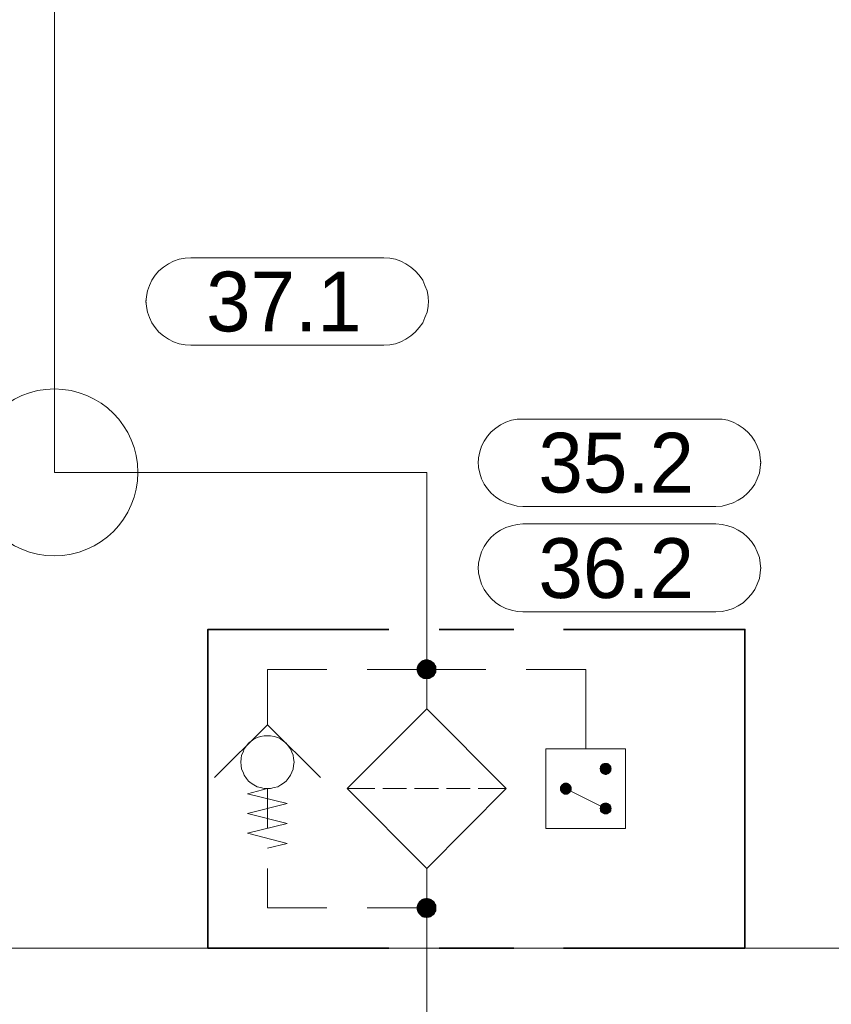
# Model space of a CAD drawing. Header units: millimetres. Extents: x 0 to 138, y 0 to 47.
# Tile 117 of 165: x 43.07 to 44.36, y 4.08 to 5.64. Entities that reach past the tile are written whole.
import ezdxf

# ---------------------------------------------------------------- set-up
doc = ezdxf.new("R2010")
doc.units = ezdxf.units.MM
for name, color, linetype in [('PDF_Geomertry', 7, 'Continuous'), ('PDF_Solid Fills', 7, 'Continuous'), ('PDF_Text', 7, 'Continuous')]:
    doc.layers.add(name, color=color, linetype=linetype)
doc.styles.add('PDF Arial', font='txt')

msp = doc.modelspace()

# ---------------------------------------------------------------- hatches: boundary and pattern name
at = {"layer": 'PDF_Solid Fills', "transparency": 33554559}
for points in [[(43.7168, 4.6096), (43.7071, 4.6221), (43.7085, 4.6235)], [(43.7168, 4.6096), (43.7085, 4.6235), (43.7104, 4.6243)], [(43.7168, 4.6096), (43.7104, 4.6243), (43.7126, 4.6249)], [(43.7168, 4.6096), (43.7126, 4.6249), (43.7146, 4.6257)], [(43.7168, 4.6096), (43.7146, 4.6257), (43.7168, 4.6257)], [(43.7168, 4.6096), (43.7188, 4.6257), (43.7201, 4.6249)], [(43.7168, 4.6096), (43.7168, 4.6257), (43.7188, 4.6257)], [(43.7168, 4.6096), (43.7201, 4.6249), (43.7224, 4.6243)], [(43.7168, 4.6096), (43.7224, 4.6243), (43.7243, 4.6235)], [(43.7168, 4.6096), (43.7243, 4.6235), (43.7257, 4.6221)], [(43.7168, 4.6096), (43.7007, 4.6118), (43.7015, 4.6138)], [(43.7168, 4.6096), (43.7007, 4.6096), (43.7007, 4.6118)], [(43.7168, 4.6096), (43.7007, 4.6076), (43.7007, 4.6096)], [(43.7168, 4.6096), (43.7015, 4.6054), (43.7007, 4.6076)], [(43.7168, 4.6096), (43.7015, 4.6138), (43.7021, 4.616)], [(43.7168, 4.6096), (43.7021, 4.6035), (43.7015, 4.6054)], [(43.7168, 4.6096), (43.7021, 4.616), (43.7029, 4.6174)], [(43.7168, 4.6096), (43.7029, 4.6021), (43.7021, 4.6035)], [(43.7168, 4.6096), (43.7029, 4.6174), (43.7043, 4.6193)], [(43.7168, 4.6096), (43.7043, 4.5999), (43.7029, 4.6021)], [(43.7168, 4.6096), (43.7043, 4.6193), (43.7057, 4.6207)], [(43.7168, 4.6096), (43.7057, 4.5985), (43.7043, 4.5999)], [(43.7168, 4.6096), (43.7057, 4.6207), (43.7071, 4.6221)], [(43.7168, 4.6096), (43.7071, 4.5971), (43.7057, 4.5985)], [(43.7168, 4.6096), (43.7085, 4.5965), (43.7071, 4.5971)], [(43.7168, 4.6096), (43.7104, 4.5951), (43.7085, 4.5965)], [(43.7168, 4.6096), (43.7126, 4.5943), (43.7104, 4.5951)], [(43.7168, 4.6096), (43.7146, 4.5943), (43.7126, 4.5943)], [(43.7168, 4.6096), (43.7168, 4.5943), (43.7146, 4.5943)], [(43.7168, 4.6096), (43.7257, 4.6221), (43.7279, 4.6207)], [(43.7168, 4.6096), (43.7279, 4.6207), (43.7293, 4.6193)], [(43.7168, 4.6096), (43.7293, 4.6193), (43.7299, 4.6174)], [(43.7168, 4.6096), (43.7299, 4.6174), (43.7313, 4.616)], [(43.7168, 4.6096), (43.7313, 4.616), (43.7321, 4.6138)], [(43.7168, 4.6096), (43.7321, 4.6138), (43.7321, 4.6118)], [(43.7168, 4.6096), (43.7321, 4.6118), (43.7321, 4.6096)], [(43.7168, 4.6096), (43.7188, 4.5943), (43.7168, 4.5943)], [(43.7168, 4.6096), (43.7201, 4.5943), (43.7188, 4.5943)], [(43.7168, 4.6096), (43.7224, 4.5951), (43.7201, 4.5943)], [(43.7168, 4.6096), (43.7243, 4.5965), (43.7224, 4.5951)], [(43.7168, 4.6096), (43.7257, 4.5971), (43.7243, 4.5965)], [(43.7168, 4.6096), (43.7279, 4.5985), (43.7257, 4.5971)], [(43.7168, 4.6096), (43.7293, 4.5999), (43.7279, 4.5985)], [(43.7168, 4.6096), (43.7299, 4.6021), (43.7293, 4.5999)], [(43.7168, 4.6096), (43.7313, 4.6035), (43.7299, 4.6021)], [(43.7168, 4.6096), (43.7321, 4.6054), (43.7313, 4.6035)], [(43.7168, 4.6096), (43.7321, 4.6076), (43.7321, 4.6054)], [(43.7168, 4.6096), (43.7321, 4.6096), (43.7321, 4.6076)], [(43.9993, 4.4526), (43.9896, 4.4526), (43.9904, 4.454)], [(43.9993, 4.4526), (43.9904, 4.4513), (43.9896, 4.4526)], [(43.9993, 4.4526), (43.9904, 4.4562), (43.991, 4.4576)], [(43.9993, 4.4526), (43.9904, 4.4549), (43.9904, 4.4562)], [(43.9993, 4.4526), (43.9904, 4.454), (43.9904, 4.4549)], [(43.9993, 4.4526), (43.9904, 4.4499), (43.9904, 4.4513)], [(43.9993, 4.4526), (43.9904, 4.4493), (43.9904, 4.4499)], [(43.9993, 4.4526), (43.991, 4.4479), (43.9904, 4.4493)], [(43.9993, 4.4526), (43.991, 4.4576), (43.9918, 4.4582)], [(43.9993, 4.4526), (43.9918, 4.4471), (43.991, 4.4479)], [(43.9993, 4.4526), (43.9918, 4.4582), (43.9924, 4.459)], [(43.9993, 4.4526), (43.9924, 4.4457), (43.9918, 4.4471)], [(43.9993, 4.4526), (43.9924, 4.459), (43.9938, 4.4604)], [(43.9993, 4.4526), (43.9938, 4.4451), (43.9924, 4.4457)], [(43.9993, 4.4526), (43.9938, 4.4604), (43.9946, 4.461)], [(43.9993, 4.4526), (43.9946, 4.4443), (43.9938, 4.4451)], [(43.9993, 4.4526), (43.9946, 4.461), (43.996, 4.461)], [(43.9993, 4.4526), (43.996, 4.4438), (43.9946, 4.4443)], [(43.9993, 4.4526), (43.996, 4.461), (43.9974, 4.4618)], [(43.9993, 4.4526), (43.9974, 4.4438), (43.996, 4.4438)], [(43.9993, 4.4526), (43.9974, 4.4618), (43.9979, 4.4618)], [(43.9993, 4.4526), (43.9979, 4.4429), (43.9974, 4.4438)], [(43.9993, 4.4526), (43.9979, 4.4618), (43.9993, 4.4618)], [(43.9993, 4.4526), (43.9993, 4.4429), (43.9979, 4.4429)], [(43.9993, 4.4526), (44.0021, 4.4618), (44.0029, 4.461)], [(43.9993, 4.4526), (44.0007, 4.4618), (44.0021, 4.4618)], [(43.9993, 4.4526), (43.9993, 4.4618), (44.0007, 4.4618)], [(43.9993, 4.4526), (44.0043, 4.461), (44.0049, 4.4604)], [(43.9993, 4.4526), (44.0029, 4.461), (44.0043, 4.461)], [(43.9993, 4.4526), (44.0049, 4.4604), (44.0063, 4.459)], [(43.9993, 4.4526), (44.0063, 4.459), (44.0071, 4.4582)], [(43.9993, 4.4526), (44.0071, 4.4582), (44.0076, 4.4576)], [(43.9993, 4.4526), (44.0076, 4.4576), (44.0085, 4.4562)], [(43.9993, 4.4526), (44.0085, 4.4562), (44.0085, 4.4549)], [(43.9993, 4.4526), (44.0085, 4.4549), (44.0085, 4.454)], [(43.9993, 4.4526), (44.0085, 4.454), (44.009, 4.4526)], [(43.9993, 4.4526), (44.0007, 4.4429), (43.9993, 4.4429)], [(43.9993, 4.4526), (44.0021, 4.4438), (44.0007, 4.4429)], [(43.9993, 4.4526), (44.0029, 4.4438), (44.0021, 4.4438)], [(43.9993, 4.4526), (44.0043, 4.4443), (44.0029, 4.4438)], [(43.9993, 4.4526), (44.0049, 4.4451), (44.0043, 4.4443)], [(43.9993, 4.4526), (44.0063, 4.4457), (44.0049, 4.4451)], [(43.9993, 4.4526), (44.0071, 4.4471), (44.0063, 4.4457)], [(43.9993, 4.4526), (44.0076, 4.4479), (44.0071, 4.4471)], [(43.9993, 4.4526), (44.0085, 4.4493), (44.0076, 4.4479)], [(43.9993, 4.4526), (44.0085, 4.4499), (44.0085, 4.4493)], [(43.9993, 4.4526), (44.0085, 4.4513), (44.0085, 4.4499)], [(43.9993, 4.4526), (44.009, 4.4526), (44.0085, 4.4513)], [(43.9362, 4.4215), (43.9271, 4.4235), (43.9279, 4.4249)], [(43.9362, 4.4215), (43.9271, 4.4221), (43.9271, 4.4235)], [(43.9362, 4.4215), (43.9271, 4.4215), (43.9271, 4.4221)], [(43.9362, 4.4215), (43.9271, 4.4201), (43.9271, 4.4215)], [(43.9362, 4.4215), (43.9271, 4.4188), (43.9271, 4.4201)], [(43.9362, 4.4215), (43.9279, 4.4174), (43.9271, 4.4188)], [(43.9362, 4.4215), (43.9279, 4.4249), (43.9285, 4.4257)], [(43.9362, 4.4215), (43.9285, 4.4165), (43.9279, 4.4174)], [(43.9362, 4.4215), (43.9285, 4.4257), (43.9293, 4.4271)], [(43.9362, 4.4215), (43.9293, 4.4151), (43.9285, 4.4165)], [(43.9362, 4.4215), (43.9293, 4.4271), (43.9299, 4.4276)], [(43.9362, 4.4215), (43.9299, 4.4146), (43.9293, 4.4151)], [(43.9362, 4.4215), (43.9299, 4.4276), (43.9307, 4.4285)], [(43.9362, 4.4215), (43.9307, 4.4138), (43.9299, 4.4146)], [(43.9362, 4.4215), (43.9307, 4.4285), (43.9321, 4.429)], [(43.9362, 4.4215), (43.9321, 4.4132), (43.9307, 4.4138)], [(43.9362, 4.4215), (43.9321, 4.429), (43.9326, 4.4299)], [(43.9362, 4.4215), (43.9326, 4.4124), (43.9321, 4.4132)], [(43.9362, 4.4215), (43.9326, 4.4299), (43.934, 4.4304)], [(43.9362, 4.4215), (43.934, 4.4118), (43.9326, 4.4124)], [(43.9362, 4.4215), (43.934, 4.4304), (43.9354, 4.4304)], [(43.9362, 4.4215), (43.9354, 4.4118), (43.934, 4.4118)], [(43.9362, 4.4215), (43.9354, 4.4304), (43.9362, 4.4304)], [(43.9362, 4.4215), (43.9362, 4.4118), (43.9354, 4.4118)], [(43.9362, 4.4215), (43.939, 4.4304), (43.9404, 4.4299)], [(43.9362, 4.4215), (43.9376, 4.4304), (43.939, 4.4304)], [(43.9362, 4.4215), (43.9362, 4.4304), (43.9376, 4.4304)], [(43.9362, 4.4215), (43.9404, 4.4299), (43.941, 4.429)], [(43.9362, 4.4215), (43.941, 4.429), (43.9424, 4.4285)], [(43.9362, 4.4215), (43.9424, 4.4285), (43.9432, 4.4276)], [(43.9362, 4.4215), (43.9432, 4.4276), (43.9438, 4.4271)], [(43.9362, 4.4215), (43.9438, 4.4271), (43.9446, 4.4257)], [(43.9362, 4.4215), (43.9446, 4.4257), (43.9451, 4.4249)], [(43.9362, 4.4215), (43.9451, 4.4249), (43.946, 4.4235)], [(43.9362, 4.4215), (43.946, 4.4235), (43.946, 4.4221)], [(43.9362, 4.4215), (43.946, 4.4221), (43.946, 4.4215)], [(43.9362, 4.4215), (43.9376, 4.4118), (43.9362, 4.4118)], [(43.9362, 4.4215), (43.939, 4.4118), (43.9376, 4.4118)], [(43.9362, 4.4215), (43.9404, 4.4124), (43.939, 4.4118)], [(43.9362, 4.4215), (43.941, 4.4132), (43.9404, 4.4124)], [(43.9362, 4.4215), (43.9424, 4.4138), (43.941, 4.4132)], [(43.9362, 4.4215), (43.9432, 4.4146), (43.9424, 4.4138)], [(43.9362, 4.4215), (43.9438, 4.4151), (43.9432, 4.4146)], [(43.9362, 4.4215), (43.9446, 4.4165), (43.9438, 4.4151)], [(43.9362, 4.4215), (43.9451, 4.4174), (43.9446, 4.4165)], [(43.9362, 4.4215), (43.946, 4.4188), (43.9451, 4.4174)], [(43.9362, 4.4215), (43.946, 4.4201), (43.946, 4.4188)], [(43.9362, 4.4215), (43.946, 4.4215), (43.946, 4.4201)], [(43.9993, 4.3896), (43.9896, 4.3896), (43.9904, 4.391)], [(43.9993, 4.3896), (43.9904, 4.3888), (43.9896, 4.3896)], [(43.9993, 4.3896), (43.9904, 4.3929), (43.991, 4.3943)], [(43.9993, 4.3896), (43.9904, 4.3924), (43.9904, 4.3929)], [(43.9993, 4.3896), (43.9904, 4.391), (43.9904, 4.3924)], [(43.9993, 4.3896), (43.9904, 4.3874), (43.9904, 4.3888)], [(43.9993, 4.3896), (43.9904, 4.386), (43.9904, 4.3874)], [(43.9993, 4.3896), (43.991, 4.3846), (43.9904, 4.386)], [(43.9993, 4.3896), (43.991, 4.3943), (43.9918, 4.3957)], [(43.9993, 4.3896), (43.9918, 4.384), (43.991, 4.3846)], [(43.9993, 4.3896), (43.9918, 4.3957), (43.9924, 4.3965)], [(43.9993, 4.3896), (43.9924, 4.3832), (43.9918, 4.384)], [(43.9993, 4.3896), (43.9924, 4.3965), (43.9938, 4.3971)], [(43.9993, 4.3896), (43.9938, 4.3826), (43.9924, 4.3832)], [(43.9993, 4.3896), (43.9938, 4.3971), (43.9946, 4.3979)], [(43.9993, 4.3896), (43.9946, 4.3818), (43.9938, 4.3826)], [(43.9993, 4.3896), (43.9946, 4.3979), (43.996, 4.3985)], [(43.9993, 4.3896), (43.996, 4.3813), (43.9946, 4.3818)], [(43.9993, 4.3896), (43.996, 4.3985), (43.9974, 4.3985)], [(43.9993, 4.3896), (43.9974, 4.3804), (43.996, 4.3813)], [(43.9993, 4.3896), (43.9974, 4.3985), (43.9979, 4.3993)], [(43.9993, 4.3896), (43.9979, 4.3804), (43.9974, 4.3804)], [(43.9993, 4.3896), (43.9979, 4.3993), (43.9993, 4.3993)], [(43.9993, 4.3896), (43.9993, 4.3804), (43.9979, 4.3804)], [(43.9993, 4.3896), (44.0007, 4.3993), (44.0021, 4.3985)], [(43.9993, 4.3896), (43.9993, 4.3993), (44.0007, 4.3993)], [(43.9993, 4.3896), (44.0029, 4.3985), (44.0043, 4.3979)], [(43.9993, 4.3896), (44.0021, 4.3985), (44.0029, 4.3985)], [(43.9993, 4.3896), (44.0043, 4.3979), (44.0049, 4.3971)], [(43.9993, 4.3896), (44.0049, 4.3971), (44.0063, 4.3965)], [(43.9993, 4.3896), (44.0063, 4.3965), (44.0071, 4.3957)], [(43.9993, 4.3896), (44.0071, 4.3957), (44.0076, 4.3943)], [(43.9993, 4.3896), (44.0076, 4.3943), (44.0085, 4.3929)], [(43.9993, 4.3896), (44.0085, 4.3929), (44.0085, 4.3924)], [(43.9993, 4.3896), (44.0085, 4.3924), (44.0085, 4.391)], [(43.9993, 4.3896), (44.0085, 4.391), (44.009, 4.3896)], [(43.9993, 4.3896), (44.0007, 4.3804), (43.9993, 4.3804)], [(43.9993, 4.3896), (44.0021, 4.3804), (44.0007, 4.3804)], [(43.9993, 4.3896), (44.0029, 4.3813), (44.0021, 4.3804)], [(43.9993, 4.3896), (44.0043, 4.3818), (44.0029, 4.3813)], [(43.9993, 4.3896), (44.0049, 4.3826), (44.0043, 4.3818)], [(43.9993, 4.3896), (44.0063, 4.3832), (44.0049, 4.3826)], [(43.9993, 4.3896), (44.0071, 4.384), (44.0063, 4.3832)], [(43.9993, 4.3896), (44.0076, 4.3846), (44.0071, 4.384)], [(43.9993, 4.3896), (44.0085, 4.386), (44.0076, 4.3846)], [(43.9993, 4.3896), (44.0085, 4.3874), (44.0085, 4.386)], [(43.9993, 4.3896), (44.0085, 4.3888), (44.0085, 4.3874)], [(43.9993, 4.3896), (44.009, 4.3896), (44.0085, 4.3888)], [(43.7168, 4.2326), (43.7007, 4.2346), (43.7015, 4.2368)], [(43.7168, 4.2326), (43.7007, 4.2326), (43.7007, 4.2346)], [(43.7168, 4.2326), (43.7015, 4.2368), (43.7021, 4.2388)], [(43.7168, 4.2326), (43.7021, 4.2388), (43.7029, 4.2401)], [(43.7168, 4.2326), (43.7029, 4.2401), (43.7043, 4.2424)], [(43.7168, 4.2326), (43.7043, 4.2424), (43.7057, 4.2438)], [(43.7168, 4.2326), (43.7057, 4.2438), (43.7071, 4.2451)], [(43.7168, 4.2326), (43.7071, 4.2451), (43.7085, 4.2465)], [(43.7168, 4.2326), (43.7085, 4.2465), (43.7104, 4.2471)], [(43.7168, 4.2326), (43.7104, 4.2471), (43.7126, 4.2479)], [(43.7168, 4.2326), (43.7126, 4.2479), (43.7146, 4.2479)], [(43.7168, 4.2326), (43.7146, 4.2479), (43.7168, 4.2485)], [(43.7168, 4.2326), (43.7168, 4.2485), (43.7188, 4.2479)], [(43.7168, 4.2326), (43.7201, 4.2479), (43.7224, 4.2471)], [(43.7168, 4.2326), (43.7188, 4.2479), (43.7201, 4.2479)], [(43.7168, 4.2326), (43.7224, 4.2471), (43.7243, 4.2465)], [(43.7168, 4.2326), (43.7243, 4.2465), (43.7257, 4.2451)], [(43.7168, 4.2326), (43.7257, 4.2451), (43.7279, 4.2438)], [(43.7168, 4.2326), (43.7279, 4.2438), (43.7293, 4.2424)], [(43.7168, 4.2326), (43.7293, 4.2424), (43.7299, 4.2401)], [(43.7168, 4.2326), (43.7299, 4.2401), (43.7313, 4.2388)], [(43.7168, 4.2326), (43.7313, 4.2388), (43.7321, 4.2368)], [(43.7168, 4.2326), (43.7321, 4.2368), (43.7321, 4.2346)], [(43.7168, 4.2326), (43.7321, 4.2346), (43.7321, 4.2326)], [(43.7168, 4.2326), (43.7007, 4.2304), (43.7007, 4.2326)], [(43.7168, 4.2326), (43.7015, 4.2285), (43.7007, 4.2304)], [(43.7168, 4.2326), (43.7021, 4.2263), (43.7015, 4.2285)], [(43.7168, 4.2326), (43.7029, 4.2249), (43.7021, 4.2263)], [(43.7168, 4.2326), (43.7043, 4.2229), (43.7029, 4.2249)], [(43.7168, 4.2326), (43.7057, 4.2215), (43.7043, 4.2229)], [(43.7168, 4.2326), (43.7071, 4.2201), (43.7057, 4.2215)], [(43.7168, 4.2326), (43.7085, 4.2188), (43.7071, 4.2201)], [(43.7168, 4.2326), (43.7104, 4.2179), (43.7085, 4.2188)], [(43.7168, 4.2326), (43.7126, 4.2174), (43.7104, 4.2179)], [(43.7168, 4.2326), (43.7146, 4.2174), (43.7126, 4.2174)], [(43.7168, 4.2326), (43.7168, 4.2165), (43.7146, 4.2174)], [(43.7168, 4.2326), (43.7188, 4.2174), (43.7168, 4.2165)], [(43.7168, 4.2326), (43.7201, 4.2174), (43.7188, 4.2174)], [(43.7168, 4.2326), (43.7224, 4.2179), (43.7201, 4.2174)], [(43.7168, 4.2326), (43.7243, 4.2188), (43.7224, 4.2179)], [(43.7168, 4.2326), (43.7257, 4.2201), (43.7243, 4.2188)], [(43.7168, 4.2326), (43.7279, 4.2215), (43.7257, 4.2201)], [(43.7168, 4.2326), (43.7293, 4.2229), (43.7279, 4.2215)], [(43.7168, 4.2326), (43.7299, 4.2249), (43.7293, 4.2229)], [(43.7168, 4.2326), (43.7313, 4.2263), (43.7299, 4.2249)], [(43.7168, 4.2326), (43.7321, 4.2285), (43.7313, 4.2263)], [(43.7168, 4.2326), (43.7321, 4.2304), (43.7321, 4.2285)], [(43.7168, 4.2326), (43.7321, 4.2326), (43.7321, 4.2304)]]:
    msp.add_hatch(color=256, dxfattribs=at).paths.add_polyline_path(points)

# ---------------------------------------------------------------- linework, layer by layer
at = {"layer": 'PDF_Geomertry', "lineweight": 15}
for points in [[(43.7168, 4.5471), (43.7168, 4.6729), (43.7168, 4.9207), (43.5057, 4.9207), (43.1285, 4.9207), (43.1285, 5.2979), (43.1285, 22.1438)], [(43.4654, 4.5221), (43.4654, 4.5471), (43.4654, 4.6096), (43.559, 4.6096)], [(43.6224, 4.6096), (43.7168, 4.6096), (43.8104, 4.6096)], [(43.9682, 4.484), (43.9682, 4.6096), (43.8737, 4.6096)], [(43.3813, 4.4387), (43.4654, 4.5221), (43.5487, 4.4387)], [(43.4654, 4.3271), (43.4965, 4.3346), (43.4335, 4.3507), (43.4965, 4.366), (43.4335, 4.3818), (43.4965, 4.3979), (43.4335, 4.4132), (43.4654, 4.4215), (43.4654, 4.3582)], [(43.6349, 4.4215), (43.591, 4.4215)], [(43.6849, 4.4215), (43.6474, 4.4215)], [(43.6974, 4.4215), (43.7354, 4.4215)], [(43.7479, 4.4215), (43.7854, 4.4215)], [(43.8424, 4.4215), (43.7979, 4.4215)], [(43.9362, 4.4215), (43.9993, 4.3896)], [(43.4654, 4.2951), (43.4654, 4.2326), (43.559, 4.2326)], [(43.7168, 4.2951), (43.7168, 4.1693), (43.7168, 2.4374)], [(43.6224, 4.2326), (43.7168, 4.2326)], [(3.8682, 4.1693), (53.2376, 4.1693)]]:
    msp.add_lwpolyline(points, dxfattribs=at)
for points in [[(43.6488, 5.2604), (43.6585, 5.2596), (43.6674, 5.2582), (43.6757, 5.2549), (43.684, 5.2507), (43.6918, 5.2457), (43.6987, 5.2396), (43.7049, 5.2326), (43.7104, 5.2249), (43.714, 5.2165), (43.7174, 5.2082), (43.7188, 5.1993), (43.7196, 5.1896), (43.7196, 5.1929), (43.7188, 5.1832), (43.7174, 5.1743), (43.714, 5.166), (43.7104, 5.1576), (43.7049, 5.1499), (43.6987, 5.1429), (43.6918, 5.1368), (43.684, 5.1318), (43.6757, 5.1276), (43.6674, 5.1243), (43.6585, 5.1229), (43.6488, 5.1221), (43.3438, 5.1221), (43.3349, 5.1229), (43.3257, 5.1243), (43.3168, 5.1276), (43.3085, 5.1318), (43.3007, 5.1368), (43.2937, 5.1429), (43.2876, 5.1499), (43.2826, 5.1576), (43.2785, 5.166), (43.2757, 5.1743), (43.2738, 5.1832), (43.2729, 5.1929), (43.2729, 5.1896), (43.2738, 5.1993), (43.2757, 5.2082), (43.2785, 5.2165), (43.2826, 5.2249), (43.2876, 5.2326), (43.2937, 5.2396), (43.3007, 5.2457), (43.3085, 5.2507), (43.3168, 5.2549), (43.3257, 5.2582), (43.3349, 5.2596), (43.3438, 5.2604), (43.6488, 5.2604)], [(44.1737, 5.0054), (44.1835, 5.0054), (44.1924, 5.0035), (44.2007, 5.0007), (44.209, 4.9965), (44.2168, 4.991), (44.2237, 4.9854), (44.2299, 4.9785), (44.2349, 4.9707), (44.239, 4.9624), (44.2424, 4.9535), (44.2438, 4.9443), (44.2446, 4.9354), (44.2446, 4.9382), (44.2438, 4.929), (44.2424, 4.9201), (44.239, 4.911), (44.2349, 4.9026), (44.2299, 4.8951), (44.2237, 4.8882), (44.2168, 4.8818), (44.209, 4.8771), (44.2007, 4.8729), (44.1924, 4.8701), (44.1835, 4.8679), (44.1737, 4.8674), (43.8688, 4.8674), (43.8599, 4.8679), (43.8507, 4.8701), (43.8418, 4.8729), (43.8335, 4.8771), (43.8257, 4.8818), (43.8188, 4.8882), (43.8126, 4.8951), (43.8076, 4.9026), (43.8035, 4.911), (43.8007, 4.9201), (43.7987, 4.929), (43.7979, 4.9382), (43.7979, 4.9354), (43.7987, 4.9443), (43.8007, 4.9535), (43.8035, 4.9624), (43.8076, 4.9707), (43.8126, 4.9785), (43.8188, 4.9854), (43.8257, 4.991), (43.8335, 4.9965), (43.8418, 5.0007), (43.8507, 5.0035), (43.8599, 5.0054), (43.8688, 5.0054), (44.1737, 5.0054)], [(44.1737, 4.8396), (44.1835, 4.8388), (44.1924, 4.8368), (44.2007, 4.834), (44.209, 4.8299), (44.2168, 4.8249), (44.2237, 4.8188), (44.2299, 4.8118), (44.2349, 4.804), (44.239, 4.7957), (44.2424, 4.7868), (44.2438, 4.7776), (44.2446, 4.7687), (44.2446, 4.7715), (44.2438, 4.7624), (44.2424, 4.7535), (44.239, 4.7443), (44.2349, 4.736), (44.2299, 4.7285), (44.2237, 4.7215), (44.2168, 4.7151), (44.209, 4.7104), (44.2007, 4.7062), (44.1924, 4.7035), (44.1835, 4.7013), (44.1737, 4.7007), (43.8688, 4.7007), (43.8599, 4.7013), (43.8507, 4.7035), (43.8418, 4.7062), (43.8335, 4.7104), (43.8257, 4.7151), (43.8188, 4.7215), (43.8126, 4.7285), (43.8076, 4.736), (43.8035, 4.7443), (43.8007, 4.7535), (43.7987, 4.7624), (43.7979, 4.7715), (43.7979, 4.7687), (43.7987, 4.7776), (43.8007, 4.7868), (43.8035, 4.7957), (43.8076, 4.804), (43.8126, 4.8118), (43.8188, 4.8188), (43.8257, 4.8249), (43.8335, 4.8299), (43.8418, 4.834), (43.8507, 4.8368), (43.8599, 4.8388), (43.8688, 4.8396), (44.1737, 4.8396)], [(43.7168, 4.5471), (43.8424, 4.4215), (43.7168, 4.2951), (43.591, 4.4215)], [(43.5071, 4.4632), (43.5063, 4.4688), (43.5057, 4.4743), (43.5035, 4.479), (43.5015, 4.484), (43.4979, 4.4888), (43.4946, 4.4929), (43.4904, 4.4965), (43.4863, 4.4993), (43.4813, 4.5021), (43.4757, 4.5035), (43.4701, 4.5049), (43.4654, 4.5049), (43.4599, 4.5049), (43.4543, 4.5035), (43.4487, 4.5021), (43.4438, 4.4993), (43.4396, 4.4965), (43.4354, 4.4929), (43.4321, 4.4888), (43.4285, 4.484), (43.4265, 4.479), (43.4243, 4.4743), (43.4237, 4.4688), (43.4229, 4.4632), (43.4237, 4.4576), (43.4243, 4.4521), (43.4265, 4.4471), (43.4285, 4.4424), (43.4321, 4.4374), (43.4354, 4.4332), (43.4396, 4.4299), (43.4438, 4.4271), (43.4487, 4.4243), (43.4543, 4.4229), (43.4599, 4.4215), (43.4654, 4.4215), (43.4701, 4.4215), (43.4757, 4.4229), (43.4813, 4.4243), (43.4863, 4.4271), (43.4904, 4.4299), (43.4946, 4.4332), (43.4979, 4.4374), (43.5015, 4.4424), (43.5035, 4.4471), (43.5057, 4.4521), (43.5063, 4.4576), (43.5071, 4.4632)], [(43.9049, 4.3582), (44.0307, 4.3582), (44.0307, 4.484), (43.9049, 4.484), (43.9049, 4.3582)]]:
    msp.add_lwpolyline(points, close=True, dxfattribs=at)
at = {"layer": 'PDF_Geomertry', "lineweight": 35}
for points in [[(43.6571, 4.1693), (43.371, 4.1693), (43.371, 4.6729), (43.6571, 4.6729)], [(43.7363, 4.6729), (43.8543, 4.6729)], [(43.9326, 4.6729), (44.2196, 4.6729), (44.2196, 4.1693), (43.9326, 4.1693)], [(43.8543, 4.1693), (43.7363, 4.1693)]]:
    msp.add_lwpolyline(points, dxfattribs=at)
at = {"layer": 'PDF_Geomertry', "lineweight": 0}
for points in [[(43.7085, 4.6096), (43.7085, 4.609), (43.709, 4.6076), (43.709, 4.6068), (43.7099, 4.6054), (43.7104, 4.6049), (43.7113, 4.604), (43.7118, 4.6035), (43.7126, 4.6026), (43.7132, 4.6026), (43.7146, 4.6021), (43.7154, 4.6021), (43.7168, 4.6021), (43.7174, 4.6021), (43.7188, 4.6021), (43.7196, 4.6026), (43.7201, 4.6026), (43.7215, 4.6035), (43.7224, 4.604), (43.7229, 4.6049), (43.7229, 4.6054), (43.7237, 4.6068), (43.7243, 4.6076), (43.7243, 4.609), (43.7243, 4.6096), (43.7243, 4.611), (43.7243, 4.6118), (43.7237, 4.6124), (43.7229, 4.6138), (43.7229, 4.6146), (43.7224, 4.6151), (43.7215, 4.616), (43.7201, 4.6165), (43.7196, 4.6174), (43.7188, 4.6174), (43.7174, 4.6174), (43.7168, 4.6174), (43.7154, 4.6174), (43.7146, 4.6174), (43.7132, 4.6174), (43.7126, 4.6165), (43.7118, 4.616), (43.7113, 4.6151), (43.7104, 4.6146), (43.7099, 4.6138), (43.709, 4.6124), (43.709, 4.6118), (43.7085, 4.611), (43.7085, 4.6096)], [(43.9946, 4.4526), (43.9946, 4.4521), (43.9946, 4.4513), (43.9951, 4.4507), (43.9951, 4.4499), (43.996, 4.4499), (43.996, 4.4493), (43.9965, 4.4485), (43.9974, 4.4485), (43.9979, 4.4479), (43.9987, 4.4479), (43.9993, 4.4479), (44.0001, 4.4479), (44.0007, 4.4479), (44.0015, 4.4485), (44.0021, 4.4485), (44.0029, 4.4493), (44.0029, 4.4499), (44.0035, 4.4499), (44.0035, 4.4507), (44.0043, 4.4513), (44.0043, 4.4521), (44.0043, 4.4526), (44.0043, 4.4535), (44.0043, 4.454), (44.0035, 4.454), (44.0035, 4.4549), (44.0029, 4.4554), (44.0029, 4.4562), (44.0021, 4.4562), (44.0015, 4.4568), (44.0007, 4.4568), (44.0001, 4.4576), (43.9993, 4.4576), (43.9987, 4.4576), (43.9979, 4.4568), (43.9974, 4.4568), (43.9965, 4.4562), (43.996, 4.4562), (43.996, 4.4554), (43.9951, 4.4549), (43.9951, 4.454), (43.9946, 4.454), (43.9946, 4.4535), (43.9946, 4.4526)], [(43.9321, 4.4215), (43.9321, 4.4207), (43.9321, 4.4201), (43.9321, 4.4193), (43.9326, 4.4188), (43.9326, 4.4179), (43.9335, 4.4179), (43.9335, 4.4174), (43.934, 4.4174), (43.9349, 4.4165), (43.9354, 4.4165), (43.9362, 4.4165), (43.9368, 4.4165), (43.9376, 4.4165), (43.9382, 4.4165), (43.939, 4.4174), (43.9396, 4.4174), (43.9396, 4.4179), (43.9404, 4.4179), (43.9404, 4.4188), (43.941, 4.4193), (43.941, 4.4201), (43.941, 4.4207), (43.941, 4.4215), (43.941, 4.4221), (43.941, 4.4229), (43.9404, 4.4235), (43.9404, 4.4243), (43.9396, 4.4243), (43.9396, 4.4249), (43.939, 4.4249), (43.9382, 4.4257), (43.9376, 4.4257), (43.9368, 4.4257), (43.9362, 4.4257), (43.9354, 4.4257), (43.9349, 4.4257), (43.934, 4.4249), (43.9335, 4.4249), (43.9335, 4.4243), (43.9326, 4.4243), (43.9326, 4.4235), (43.9321, 4.4229), (43.9321, 4.4221), (43.9321, 4.4215)], [(43.9946, 4.3896), (43.9946, 4.3888), (43.9951, 4.3882), (43.9951, 4.3874), (43.996, 4.3868), (43.996, 4.386), (43.9965, 4.386), (43.9974, 4.3854), (43.9979, 4.3854), (43.9987, 4.3854), (43.9993, 4.3846), (44.0001, 4.3854), (44.0007, 4.3854), (44.0015, 4.3854), (44.0021, 4.386), (44.0029, 4.386), (44.0029, 4.3868), (44.0035, 4.3874), (44.0035, 4.3882), (44.0043, 4.3888), (44.0043, 4.3896), (44.0043, 4.3901), (44.0043, 4.391), (44.0035, 4.3915), (44.0035, 4.3924), (44.0029, 4.3924), (44.0029, 4.3929), (44.0021, 4.3937), (44.0015, 4.3937), (44.0015, 4.3943), (44.0007, 4.3943), (44.0001, 4.3943), (43.9993, 4.3943), (43.9987, 4.3943), (43.9979, 4.3943), (43.9974, 4.3943), (43.9974, 4.3937), (43.9965, 4.3937), (43.996, 4.3929), (43.996, 4.3924), (43.9951, 4.3924), (43.9951, 4.3915), (43.9946, 4.391), (43.9946, 4.3901), (43.9946, 4.3896)], [(43.7085, 4.2326), (43.7085, 4.2313), (43.709, 4.2304), (43.709, 4.2299), (43.7099, 4.2285), (43.7104, 4.2276), (43.7113, 4.2271), (43.7118, 4.2263), (43.7126, 4.2257), (43.7132, 4.2257), (43.7146, 4.2249), (43.7154, 4.2249), (43.7168, 4.2249), (43.7174, 4.2249), (43.7188, 4.2249), (43.7196, 4.2257), (43.7201, 4.2257), (43.7215, 4.2263), (43.7224, 4.2271), (43.7229, 4.2276), (43.7229, 4.2285), (43.7237, 4.2299), (43.7243, 4.2304), (43.7243, 4.2313), (43.7243, 4.2326), (43.7243, 4.2332), (43.7243, 4.2346), (43.7237, 4.2354), (43.7229, 4.2368), (43.7229, 4.2374), (43.7224, 4.2382), (43.7215, 4.2388), (43.7201, 4.2396), (43.7196, 4.2396), (43.7188, 4.2401), (43.7174, 4.2401), (43.7168, 4.2401), (43.7154, 4.2401), (43.7146, 4.2401), (43.7132, 4.2396), (43.7126, 4.2396), (43.7118, 4.2388), (43.7113, 4.2382), (43.7104, 4.2374), (43.7099, 4.2368), (43.709, 4.2354), (43.709, 4.2346), (43.7085, 4.2332), (43.7085, 4.2326)]]:
    msp.add_lwpolyline(points, close=True, dxfattribs=at)
at = {"layer": 'PDF_Geomertry', "lineweight": 15}
msp.add_circle((43.1285, 4.9211), 0.1319, dxfattribs=at)

# ---------------------------------------------------------------- texts
at = {"layer": 'PDF_Text', "char_height": 0.09445, "attachment_point": 7, "style": 'PDF Arial'}
for s, insert in [('37.1', (43.3682, 5.1426)), ('35.2', (43.8932, 4.8879)), ('36.2', (43.8932, 4.7212))]:
    msp.add_mtext(s, dxfattribs=dict(at, insert=insert))

doc.saveas('drawing.dxf')
